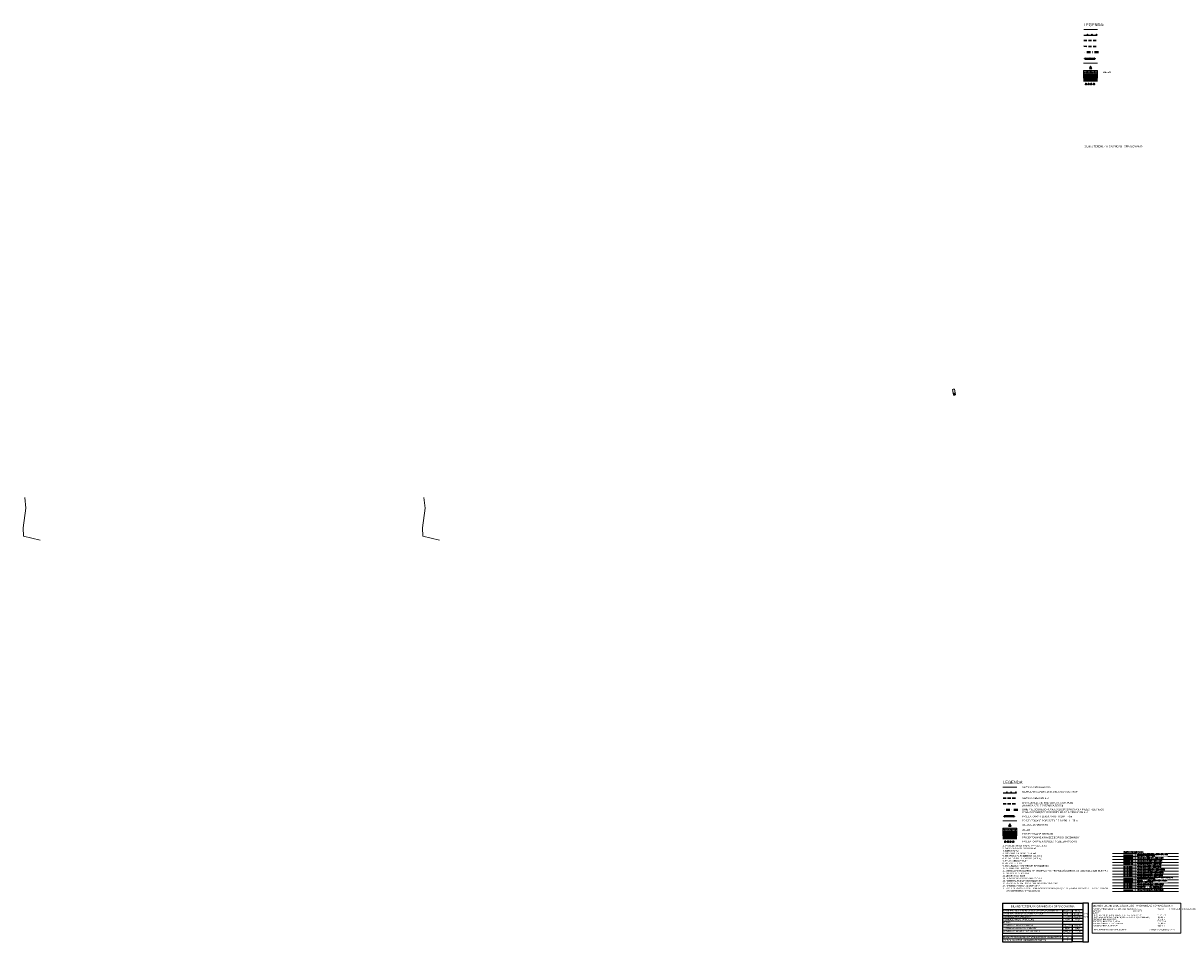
# Model space of a CAD drawing. Extents: x 779 to 3668, y -1329 to 9570.
# Tile 1 of 106: x 779 to 1970, y -361 to 584. Entities that reach past the tile are written whole.
import ezdxf

# ---------------------------------------------------------------- set-up
doc = ezdxf.new("R2010")
doc.units = 0
for name, pattern in [('CENTER', [50.8, 31.75, -6.35, 6.35, -6.35]), ('CENTER2', [1.125, 0.75, -0.125, 0.125, -0.125]), ('CIĄGłA', [0]), ('DASHEDX2', [38.1, 25.4, -12.7]), ('DGN Style 4', [0.3202, 0.16, -0.08, 0.0002, -0.08]), ('HIDDEN2', [4.7625, 3.175, -1.5875])]:
    doc.linetypes.add(name, pattern=pattern)
for name, color, linetype, lineweight in [('- AGP-1_OPISY', 7, 'Continuous', 13), ('_a_obiekty', 250, 'Continuous', 30), ('_ON', 10, 'Continuous', 35), ('_Pb95', 94, 'Continuous', 35), ('_Pb98', 160, 'Continuous', 35), ('_U95', 30, 'Continuous', 35), ('_VRS', 210, 'Continuous', 35), ('AGP1_40_layout_tabelka', 7, 'Continuous', 9), ('AGP1_granica_opracow', 7, 'Continuous', 15), ('AGP1_HATCH', 7, 'Continuous', 5), ('AGP1_OPISY', 7, 'Continuous', 13), ('AGP1_samochody', 5, 'Continuous', 15), ('IS- gaz', 30, 'Continuous', 9), ('IS-opis-legenda', 7, 'Continuous', 9), ('MPZP', 7, 'Continuous', 0)]:
    doc.layers.add(name, color=color, linetype=linetype, lineweight=lineweight)
doc.layers.add('_a_ekran', color=250, linetype='Continuous')
doc.layers.add('AGP1_linie_nieprzekraczalne', color=7, linetype='Continuous')
doc.styles.add('ARIAL', font='ARIALN.TTF')
doc.styles.add('IS-0.6', font='simplex.shx', dxfattribs={"width": 0.6})
doc.styles.get("Standard").update_dxf_attribs({"font": 'arial.ttf'})
doc.linetypes.add('OGRODZENIE1', pattern='A,6.35,-2.54,[133,ltypeshp.shx,S=2.54,R=0,X=-2.54,Y=0],-2.54,25.4', length=36.83)

# ---------------------------------------------------------------- blocks, each defined once
blk = doc.blocks.new('*U21')
at = {"layer": 'AGP1_linie_nieprzekraczalne', "color": 1, "ltscale": 0.05}
for points in [[(0, 0), (4.8, 0), (4.1, 1.3), (3.3, 0)], [(4.8, 0), (9.7, 0), (8.9, 1.3), (8.2, 0)], [(4.8, 0), (9.7, 0), (8.9, 1.3), (8.2, 0)], [(9.7, 0), (14.5, 0), (13.8, 1.3), (13, 0)]]:
    blk.add_lwpolyline(points, dxfattribs=at)
blk = doc.blocks.new('tow042')
at = {"color": 146, "true_color": 0x105689}
for p, q in [((-4, 117), (-4, 196)), ((-4, 117), (-4, 93)), ((-4, 14), (-4, 93)), ((0, 0), (0, 211)), ((0, 211), (383, 211)), ((383, 0), (0, 0)), ((383, 211), (383, 0)), ((396, 190), (383, 190)), ((396, 19), (383, 19)), ((396, 3), (396, 206)), ((396, 206), (573, 206)), ((396, 200), (511, 200)), ((396, 196), (499, 196)), ((396, 196), (410, 189)), ((396, 14), (410, 21)), ((499, 13), (396, 13)), ((511, 9), (396, 9)), ((404, 5), (396, 5)), ((573, 3), (396, 3)), ((406, 9), (406, 7)), ((410, 23), (410, 187)), ((414, 190), (477, 190)), ((414, 20), (477, 19)), ((432, 200), (432, 206)), ((432, 3), (432, 9)), ((443, 5), (432, 5)), ((440, 1), (439, 3)), ((465, 209), (440, 209)), ((440, 206), (440, 209)), ((440, 1), (465, 1)), ((441, 200), (441, 202)), ((443, 204), (528, 204)), ((528, 5), (443, 5)), ((465, 206), (465, 209)), ((465, 1), (465, 3)), ((497, 193), (481, 187)), ((481, 22), (497, 17)), ((510, 117), (510, 93)), ((555, 205), (511, 200)), ((511, 9), (555, 4)), ((512, 194), (550, 196)), ((550, 13), (512, 16)), ((517, 201), (529, 205)), ((529, 5), (517, 9)), ((519, 117), (519, 93)), ((522, 224), (526, 211)), ((522, 224), (524, 224)), ((528, 210), (526, 211)), ((528, 210), (527, 206)), ((527, 3), (528, -1)), ((528, 221), (531, 212)), ((529, 210), (528, 210)), ((530, 210), (529, 210)), ((531, 211), (530, 210)), ((531, 208), (530, 206)), ((530, 3), (531, 1)), ((531, 213), (531, 211)), ((531, 211), (531, 211)), ((572, 197), (550, 196)), ((550, 13), (572, 13)), ((557, 117), (557, 93)), ((568, 3), (585, 3)), ((573, 179), (572, 196)), ((573, 206), (585, 207)), ((593, 117), (593, 93)), ((601, 117), (601, 93)), ((526, -1), (522, -14)), ((524, -14), (522, -14)), ((528, 0), (526, -1)), ((529, 0), (528, 0)), ((531, -2), (528, -12)), ((530, 0), (529, 0)), ((531, -1), (530, 0)), ((531, -2), (531, -1)), ((531, -4), (531, -2))]:
    blk.add_line(p, q, dxfattribs=at)
for centre, radius, start, end in [((10, 196), 14, 134.31194, 180), ((10, 14), 14, 180, 225.68806), ((404, 7), 2, 269.99998, 359.99996), ((414, 186), 4.64, 95.70045, 167.2955), ((414, 24), 4.64, 192.7045, 264.29955), ((443, 202), 2, 90.00002, 180), ((477, 186), 4, 10.67147, 90.00024), ((477, 23), 4, 269.99982, 349.32859), ((499, 192), 4, 10.92763, 90.00013), ((499, 17), 4, 269.99993, 348.92194), ((101, 114), 410, 0.30945, 11.07662), ((101, 95), 410, 348.92194, 359.70002), ((101, 114), 419, 0.30307, 10.91116), ((101, 95), 419, 349.08877, 359.70612), ((524, 220), 4, 19.94255, 90.00035), ((526, 204), 0.2, 286.65728, 90.00055), ((528, 210), 4, 327.76923, 19.94051), ((528, -1), 4, 340.05947, 32.23075), ((101, 114), 456, 0.278, 10.35371), ((101, 95), 456, 349.64622, 359.73043), ((560, 194), 12, 9.78474, 90.00018), ((563, 13), 10.6, 298.36717, 354.00578), ((568, 188), 19.4, 27.12373, 75.58108), ((115, 95), 466, 349.64993, 10.35), ((575, 14), 10.3, 276.19144, 358.27611), ((580, 191), 16.3, 31.86593, 71.80931), ((585, 12), 8.89, 267.10692, 345.12808), ((106, 114), 486, 0.26073, 9.71069), ((106, 95), 486, 350.28907, 359.74711), ((115, 114), 486, 0.2608, 10.11241), ((115, 95), 486, 349.88752, 359.74718), ((524, -10), 4, 269.99971, 340.05751)]:
    blk.add_arc(centre, radius, start, end, dxfattribs=at)
blk = doc.blocks.new('NASADZENIA NOWE ZIELEŃ')
at = {"linetype": 'CIĄGłA', "lineweight": 5, "true_color": 0x58ba48, "transparency": 33554597}
h = blk.add_hatch(color=85, dxfattribs=at)
h.dxf.hatch_style = 1
h.paths.add_polyline_path([(1751.9, 237.4), (1751.4, 237.1), (1751, 237.4), (1751.2, 236.9), (1750.7, 236.5), (1751.3, 236.5), (1751.4, 235.9), (1751.6, 236.5), (1752.2, 236.5), (1751.7, 236.9)])
edge = h.paths.add_edge_path(flags=16)
edge.add_arc((1751.4, 236.8), 0.0118, 0, 360)
edge = h.paths.add_edge_path(flags=16)
edge.add_arc((1751.4, 236.8), 0.0118, 0, 360)
at = {"color": 116, "linetype": 'CIĄGłA', "lineweight": 30, "true_color": 0x136734}
for points in [[(1751.9, 237.4), (1751.7, 236.9), (1752.2, 236.5), (1751.6, 236.5), (1751.4, 235.9), (1751.3, 236.5), (1750.7, 236.5), (1751.2, 236.9), (1751, 237.4), (1751.4, 237.1), (1751.9, 237.4)], [(1751.3, 236.8), (1751.6, 236.8)], [(1751.4, 236.9), (1751.4, 236.6)]]:
    blk.add_lwpolyline(points, dxfattribs=at)
blk = doc.blocks.new('*T218')
at = {"color": 0, "linetype": 'ByBlock', "lineweight": -2, "transparency": 16777216}
for p, q in [((0, 0), (82.4, 0)), ((0, 0), (0, -30.7)), ((82.4, 0), (82.4, -30.7)), ((0, -6.5), (82.4, -6.5)), ((0, -9.5), (82.4, -9.5)), ((61.5, -6.5), (61.5, -30.7)), ((71.5, -6.5), (71.5, -18.5)), ((0, -12.5), (82.4, -12.5)), ((0, -15.5), (82.4, -15.5)), ((61.5, -18.5), (82.4, -18.5)), ((61.5, -21.5), (82.4, -21.5)), ((71.5, -21.5), (71.5, -30.7)), ((0, -30.7), (82.4, -30.7)), ((0, -33.7), (71.5, -33.7)), ((0, -33.7), (0, -39.7)), ((61.5, -24.5), (82.4, -24.5)), ((61.5, -27.7), (82.4, -27.7)), ((61.5, -33.7), (61.5, -39.7)), ((71.5, -33.7), (71.5, -39.7)), ((0, -39.7), (71.5, -39.7)), ((61.5, -36.7), (71.5, -36.7))]:
    blk.add_line(p, q, dxfattribs=at)
at = {"layer": 'Defpoints', "color": 8, "linetype": 'ByBlock', "lineweight": 0, "transparency": 16777216}
for p, q in [((0, -18.5), (61.5, -18.5)), ((0, -21.5), (61.5, -21.5)), ((0, -24.5), (61.5, -24.5)), ((0, -27.7), (61.5, -27.7)), ((0, -30.7), (0, -33.7)), ((61.5, -30.7), (61.5, -33.7)), ((71.5, -30.7), (71.5, -33.7)), ((71.5, -33.7), (82.4, -33.7)), ((82.4, -30.7), (82.4, -39.7)), ((0, -36.7), (61.5, -36.7)), ((71.5, -36.7), (82.4, -36.7)), ((71.5, -39.7), (82.4, -39.7))]:
    blk.add_line(p, q, dxfattribs=at)
at = {"color": 0, "transparency": 16777216}
for s, insert, char_height, width, attachment_point in [('POWIERZCHNIA TERENU OBJĘTEGO OPRACOWANIEM', (0.5, -7), 1.504, 60.465, 1), ('POWIERZCHNIA BIOLOGICZNIE CZYNNA', (0.5, -10), 1.504, 60.465, 1), ('BILANS TERENU W GRANICACH OPRACOWANIA', (41.2, -3.2), 2.006, 81.387, 5), ('5543,00', (66.5, -8), 1.5, 9.05, 5), ('2384,22', (66.5, -11), 1.5, 9.05, 5), ('43.01%', (77, -11), 1.5, 9.866, 5), ('100%', (77, -8), 1.5, 9.866, 5), ('W TYM:', (0.5, -19), 1.5, 60.465, 1), ('-POWIERZCHNIA CHODNIKÓW', (0.5, -22), 1.504, 60.465, 1), ('POWIERZCHNIA ZABUDOWY', (0.5, -13), 1.504, 60.465, 1), ('POWIERZCHNIE UTWARDZONE', (0.5, -16), 1.504, 60.465, 1), ('347,49', (66.5, -14), 1.5, 9.05, 5), ('311,73', (66.5, -23), 1.5, 9.05, 5), ('####', (66.5, -17), 1.5, 9.05, 5), ('6.27%', (77, -14), 1.5, 9.866, 5), ('5.62%', (77, -23), 1.5, 9.866, 5), ('####', (77, -17), 1.5, 9.866, 5), ('-POWIERZCHNIA DRÓG, PLACÓW', (0.5, -25), 1.504, 60.465, 1), ('-POWIERZCHNIA PŁYT SZCZELNYCH', (0.5, -28.2), 1.504, 60.465, 1), ('MIEJSCA POSTOJOWE DLA SAMOCHODÓW OSOBOWYCH:', (0.5, -34.2), 1.504, 60.465, 1), ('244,06', (66.5, -29.2), 1.5, 9.05, 5), ('####', (66.5, -26.1), 1.5, 9.05, 5), ('16', (66.5, -35.2), 1.5, 9.05, 5), ('4.40%', (77, -29.2), 1.5, 9.866, 5), ('####', (77, -26.1), 1.5, 9.866, 5), ('- W TYM DLA OSÓB NIEPEŁNOSPRAWNYCH:', (0.5, -37.2), 1.504, 60.465, 1), ('2', (66.5, -38.2), 1.5, 9.05, 5)]:
    blk.add_mtext(s, dxfattribs=dict(at, insert=insert, char_height=char_height, width=width, attachment_point=attachment_point))

msp = doc.modelspace()

# ---------------------------------------------------------------- hatches: boundary and pattern name
at = {"layer": 'AGP1_HATCH'}
h = msp.add_hatch(dxfattribs=at)
h.set_pattern_fill('GRASS', color=64, scale=0.03)
h.set_pattern_definition([(90, (0, 1.72026), (-0.53881537, 0.53881537), [0.142875, -0.93475573]), (45, (0, 1.72026), (-0.53881537, 0.53881537), [0.142875, -0.619125]), (135, (0, 1.72026), (-0.53881537, -0.53881537), [0.142875, -0.619125])])
h.paths.add_polyline_path([(1869.427, 535.439), (1869.427, 531.46), (1883.896, 531.46), (1883.896, 535.439)])
at = {"layer": 'AGP1_HATCH', "true_color": 0x636466, "transparency": 33554477}
h = msp.add_hatch(color=251, dxfattribs=at)
h.dxf.hatch_style = 1
h.paths.add_polyline_path([(1869.427, 531.46), (1883.896, 531.46), (1883.896, 527.481), (1869.427, 527.481)])
at = {"layer": 'AGP1_HATCH'}
h = msp.add_hatch(dxfattribs=at)
h.set_pattern_fill('GRASS', color=64, scale=0.03)
h.set_pattern_definition([(90, (-83.027, -777.38816), (-0.53881537, 0.53881537), [0.142875, -0.93475573]), (45, (-83.027, -777.38816), (-0.53881537, 0.53881537), [0.142875, -0.619125]), (135, (-83.027, -777.38816), (-0.53881537, -0.53881537), [0.142875, -0.619125])])
h.paths.add_polyline_path([(1786.4, -243.67), (1786.4, -247.649), (1800.869, -247.649), (1800.869, -243.67)])
at = {"layer": 'AGP1_HATCH', "true_color": 0x636466, "transparency": 33554477}
h = msp.add_hatch(color=251, dxfattribs=at)
h.dxf.hatch_style = 1
h.paths.add_polyline_path([(1786.4, -247.649), (1800.869, -247.649), (1800.869, -251.628), (1786.4, -251.628)])
at = {"layer": 'AGP1_OPISY', "ltscale": 0.05}
for points in [[(1876.662, 539.715), (1875.427, 537.577), (1877.896, 537.577)], [(1793.635, -239.394), (1792.401, -241.531), (1794.869, -241.531)]]:
    msp.add_hatch(color=256, dxfattribs=at).paths.add_polyline_path(points)

# ---------------------------------------------------------------- linework, layer by layer
at = {"color": 1, "linetype": 'HIDDEN2', "lineweight": 30}
for points in [[(1869.676, 566.24), (1883.475, 566.206)], [(1786.649, -212.868), (1800.448, -212.902)]]:
    msp.add_lwpolyline(points, dxfattribs=at)
at = {"color": 3, "linetype": 'HIDDEN2', "lineweight": 30}
for points in [[(1869.676, 560.284), (1883.475, 560.25)], [(1786.649, -218.825), (1800.448, -218.858)]]:
    msp.add_lwpolyline(points, dxfattribs=at)
at = {"ltscale": 0.05}
for points in [[(1876.662, 539.715), (1875.427, 537.577), (1877.896, 537.577)], [(1793.635, -239.394), (1792.401, -241.531), (1794.869, -241.531)]]:
    msp.add_lwpolyline(points, close=True, dxfattribs=at)
at = {"lineweight": 50}
for points in [[(1883.896, 525.491), (1869.427, 525.491)], [(1800.869, -253.617), (1786.4, -253.617)]]:
    msp.add_lwpolyline(points, dxfattribs=at)
at = {"linetype": 'CIĄGłA'}
for points in [[(1874.652, -320.901), (1868.595, -320.901), (1868.595, -360.631), (1874.652, -360.631)], [(1857.726, -354.613), (1868.595, -354.613), (1868.595, -360.631), (1857.726, -360.631)]]:
    msp.add_lwpolyline(points, close=True, dxfattribs=at)
at = {"layer": '_a_ekran', "color": 7, "lineweight": 40, "ltscale": 0.01}
for points in [[(1871.013, 547.579), (1881.013, 547.579)], [(1787.986, -231.53), (1797.986, -231.53)]]:
    msp.add_lwpolyline(points, dxfattribs=at)
for centre in [(1871.013, 547.579), (1876.013, 547.579), (1881.013, 547.579), (1787.986, -231.53), (1792.986, -231.53), (1797.986, -231.53)]:
    msp.add_circle(centre, 0.15, dxfattribs=at)
at = {"layer": '_a_obiekty', "color": 18, "linetype": 'OGRODZENIE1', "lineweight": 15, "ltscale": 0.04, "true_color": 0x000000}
for points in [[(1883.896, 542.829), (1869.427, 542.829)], [(1800.869, -236.279), (1786.4, -236.279)]]:
    msp.add_lwpolyline(points, dxfattribs=at)
at = {"layer": '_ON', "linetype": 'Continuous', "ltscale": 0.01}
msp.add_line((1910.614, -271.371), (1920.614, -271.371), dxfattribs=at)
at = {"layer": '_ON', "linetype": 'DASHEDX2', "ltscale": 0.05}
msp.add_line((1910.614, -283.371), (1920.614, -283.371), dxfattribs=at)
at = {"layer": '_Pb95', "linetype": 'CENTER', "ltscale": 0.05}
msp.add_line((1910.614, -277.371), (1920.614, -277.371), dxfattribs=at)
at = {"layer": '_Pb95', "linetype": 'DASHEDX2', "ltscale": 0.05}
msp.add_line((1910.614, -289.371), (1920.614, -289.371), dxfattribs=at)
at = {"layer": '_Pb98', "linetype": 'CENTER', "ltscale": 0.05}
msp.add_line((1910.614, -280.371), (1920.614, -280.371), dxfattribs=at)
at = {"layer": '_Pb98', "linetype": 'DASHEDX2', "ltscale": 0.05}
msp.add_line((1910.614, -292.371), (1920.614, -292.371), dxfattribs=at)
at = {"layer": '_Pb98', "color": 4, "linetype": 'DASHEDX2', "ltscale": 0.05}
msp.add_line((1910.614, -301.371), (1920.614, -301.371), dxfattribs=at)
at = {"layer": '_Pb98', "color": 2, "linetype": 'DASHEDX2', "ltscale": 0.05}
msp.add_line((1910.614, -304.371), (1920.614, -304.371), dxfattribs=at)
at = {"layer": '_U95', "color": 30, "linetype": 'CENTER', "ltscale": 0.055}
msp.add_line((1910.614, -274.371), (1920.614, -274.371), dxfattribs=at)
at = {"layer": '_U95', "linetype": 'DASHEDX2', "ltscale": 0.05}
msp.add_line((1910.614, -286.371), (1920.614, -286.371), dxfattribs=at)
at = {"layer": '_VRS', "ltscale": 0.01}
msp.add_line((1910.614, -295.371), (1920.614, -295.371), dxfattribs=at)
at = {"layer": 'AGP1_40_layout_tabelka'}
msp.add_lwpolyline([(1878.2, -320.901), (1969.546, -320.901), (1969.546, -351.584), (1878.2, -351.584)], close=True, dxfattribs=at)
at = {"layer": 'AGP1_granica_opracow', "color": 5, "linetype": 'CENTER2', "lineweight": 9, "ltscale": 5, "const_width": 0.95}
for points in [[(1883.896, 577.667), (1869.427, 577.667)], [(1800.869, -201.441), (1786.4, -201.441)]]:
    msp.add_lwpolyline(points, dxfattribs=at)
at = {"layer": 'AGP1_OPISY'}
for points in [[(1869.427, 531.46), (1883.896, 531.46), (1883.896, 535.439), (1869.427, 535.439)], [(1869.427, 527.481), (1883.896, 527.481), (1883.896, 531.46), (1869.427, 531.46)], [(1786.4, -247.649), (1800.869, -247.649), (1800.869, -243.67), (1786.4, -243.67)], [(1786.4, -251.628), (1800.869, -251.628), (1800.869, -247.649), (1786.4, -247.649)]]:
    msp.add_lwpolyline(points, close=True, dxfattribs=at)
at = {"layer": 'IS- gaz'}
for points in [[(796.419, 52.426), (779.073, 56.608), (778.823, 65.188), (781.542, 85.245), (780.4, 96.464)], [(1207.115, 52.426), (1189.769, 56.608), (1189.52, 65.188), (1192.239, 85.245), (1191.097, 96.464)]]:
    msp.add_lwpolyline(points, dxfattribs=at)
at = {"layer": 'IS-opis-legenda', "lineweight": 9}
for p, q in [((1899.209, -269.871), (1967.288, -269.871)), ((1899.209, -272.871), (1967.288, -272.871)), ((1922.614, -269.871), (1922.614, -308.871)), ((1899.209, -275.871), (1967.288, -275.871)), ((1899.209, -278.871), (1967.288, -278.871)), ((1899.209, -281.871), (1967.288, -281.871)), ((1899.209, -284.871), (1967.288, -284.871)), ((1899.209, -287.871), (1967.288, -287.871)), ((1899.209, -290.871), (1967.288, -290.871)), ((1899.209, -293.871), (1967.288, -293.871)), ((1899.209, -296.871), (1967.288, -296.871)), ((1899.209, -299.871), (1967.288, -299.871)), ((1899.209, -302.871), (1967.288, -302.871)), ((1899.209, -305.871), (1967.288, -305.871)), ((1899.209, -308.871), (1967.288, -308.871)), ((1899.209, -308.871), (1967.288, -308.871)), ((1899.209, -308.871), (1967.288, -308.871))]:
    msp.add_line(p, q, dxfattribs=at)
at = {"layer": 'MPZP', "color": 202, "linetype": 'DGN Style 4', "lineweight": 40, "ltscale": 25, "true_color": 0x8a2be2, "flags": 128}
for points in [[(1884.892, 554.334), (1869.661, 554.334)], [(1801.865, -224.774), (1786.634, -224.774)]]:
    msp.add_lwpolyline(points, dxfattribs=at)

# ---------------------------------------------------------------- block references
at = {"color": 18, "linetype": 'CIĄGłA', "lineweight": 5, "true_color": 0x000000, "rotation": 98.27222988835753}
for p in [(2358.166, -1177.69), (2360.913, -1177.69), (2363.585, -1177.69), (2366.438, -1177.69), (2275.139, -1956.798), (2277.886, -1956.798), (2280.558, -1956.798), (2283.411, -1956.798)]:
    msp.add_blockref('NASADZENIA NOWE ZIELEŃ', p, dxfattribs=at)
msp.add_blockref('*T218', (1786.206, -320.901))
at = {"layer": 'AGP1_linie_nieprzekraczalne', "xscale": 0.95, "yscale": 0.95, "zscale": 0.95, "rotation": 359.8600436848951}
for p in [(1869.676, 571.657), (1786.649, -207.451)]:
    msp.add_blockref('*U21', p, dxfattribs=at)
at = {"layer": 'AGP1_samochody', "color": 143, "true_color": 0x7aafdf, "xscale": -0.009999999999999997, "yscale": 0.009999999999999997, "zscale": 0.009999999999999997, "rotation": 100.5514497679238}
msp.add_blockref('tow042', (1736.637, 207.752), dxfattribs=at)

# ---------------------------------------------------------------- texts
at = {"color": 18, "linetype": 'CIĄGłA', "lineweight": 5, "true_color": 0x000000, "insert": (1806.423, -223.642), "char_height": 1.71, "width": 86.59648, "attachment_point": 1}
msp.add_mtext('LINIE MIEJSCOWEGO PLANU ZAGOSPODAROWANIA PRZESTRZENNEGO\\PGRANICA POMIĘDZY OBSZAREM KD-GP A OBSZAREM 6.U', dxfattribs=at)
at = {"layer": 'AGP1_OPISY', "linetype": 'Continuous', "lineweight": 40, "attachment_point": 1, "style": 'ARIAL'}
for s, insert, char_height, width in [('LEGENDA:', (1869.686, 584.059), 3.04, 83.72429), ('ZIELEŃ', (1889.352, 534.616), 1.71, 50.13387), ('BILANS TERENU - W GRANICACH OPRACOWANIA', (1870.282, 458.302), 1.824, 90.25573), ('LEGENDA:', (1786.659, -195.049), 3.04, 83.72429), ('GRANICA OPRACOWANIA', (1806.325, -200.602), 1.71, 50.13387), ('GRANICA OBSZARU 6.U', (1806.325, -211.975), 1.71, 50.13387), ('NIEPRZEKRACZALNA LINIA ZABUDOWY WG MPZP', (1806.325, -205.405), 1.71, 50.13387), ('LINIA LOKALIZ. OB. BUD. WG UST. O DR. PUBL. (WYMAGA UZG. Z ZARZĄDCĄ DROGI)', (1806.325, -216.778), 1.71, 52.90055), ('PROJEKTOWANE OGRODZENIE Z SIATKI H=1,75 m', (1806.325, -235.134), 1.71, 61.61261), ('{\\fArial|b0|i0|c238|p39;\\W0.88889;PROJEKTOWANY EKRAN AKUSTYCZNY H=3m}', (1806.423, -230.753), 1.71, 61.61261), ('WEJŚCIE DO BUDYNKU', (1806.325, -239.316), 1.71, 59.02557), ('ZIELEŃ', (1806.325, -244.492), 1.71, 50.13387), ('PROJEKTOWANE CHODNIKI', (1806.325, -248.781), 1.71, 50.13387), ('{\\H0.79167x;\\C256;\\c0;1.  PAWILON STACJI PALIW  (TYP 112-L-G-M)\\P2. WIATA NAD DYSTRYBUTORAMI\\P3. ZLEW PALIWA\\P4. ZBIORNIKI PALIWOWE 2 x 60m3\\P5. ZBIORNIK LPG PODZIEMNY poj. 20m3\\P6. REGAŁ NA BUTLE Z GAZEM (<440 kg)\\P7. PYLON CENOWY H=8m\\P8. OGRÓDEK LETNI\\P9. ODKURZACZ / KOMPRESOR  (URZĄDZENIA)\\P10. ALTANA ŚMIETNIKOWA\\P11. MIEJSCA POSTOJOWE (3 MP - REZERWA POD PRZYSZŁOŚCIOWE ST. DO ŁADOWANIA SAM. ELEKTR. )\\P12. MIEJSCE DLA DOSTAW\\H0.84211x;\\P\\H1.1875x;13. ZBIORNIK AD BLUE\\P14. BUDYNEK MYJNI AUTOMATYCZNEJ\\P15. REZERWA POD APM (URZĄDZENIE)\\P16. ZBIORNIKI 2x50m3 PODZIEMNE NA WODY OPADOWE \\P17. ISTNIEJĄCY EKRAN AKUSTYCZNY\\P\\pxi-2,l2;18. KONTENEROWA STACJA TRANSFORMATOROWA (\\H0.97195x;URZĄDZENIE\\H1.0289x;) - PROJEKTOWANA     PRZEZ TAURON, WG ODRĘBNEGO OPRACOWANIA}', (1786.255, -261.14), 1.9494, 92.84028), ('PROJEKTOWANE KRAWĘDZIE DRÓG I CHODNIKÓW', (1806.325, -252.472), 1.71, 61.61261), ('PROJEKTOWANE NASADZENIA (ZIELEŃ WYSOKA)', (1806.325, -256.519), 1.71, 61.61261), ('{\\C256;\\c0;POWIERZCHNIA DZIAŁEK 107, 108, 109/2, 914/6, 111/2, 111/7:                   ^I^I5543 m²            POWIERZCHNIE BIOLOGICZNIE CZYNNE:^I^I^I                          ^I^I2\\~384,22 m²      \\PW TYM:\\P- POW. NIEZABUDOWANE INFRASTRUKTURĄ TECHNICZNĄ^I^I^I^I2\\~192,17 m²^I     \\P- POW. ZABUDOWANE PODZIEMNĄ INFRASTRUKTURĄ TECHNICZNĄ^I^I192,05 m²^I     \\PPOWIERZCHNIA ZABUDOWY:^I^I^I^I^I                            ^I^I347,49 m²    ^I      \\PPOWIERZCHNIA DRÓG, PLACÓW:^I^I^I^I^I^I                    2255,50 m²\\PPOWIERZCHNIA PŁYT SZCZELNYCH:       ^I^I^I^I^I^I^I244,06 m²\\PPOWIERZCHNIA CHODNIKÓW:^I^I^I^I                            ^I^I311,73 m²          \\P\\PŁĄCZNIE POWIERZCHNIE ZABUDOWANE^I:^I^I^I^I    3\\~158,78 m² (≈0,3159 ha) < 2 ha  \\P^I^I^I^I^I^I\\P\\P}\\P\\P\\P^I^I^I^I\\P                                    ', (1879.053, -326.129), 1.2825, 90.25573), ('BILANS TERENU ZABUDOWANEGO - W GRANICACH OPRACOWANIA', (1879.053, -322.586), 1.824, 90.25573)]:
    msp.add_mtext(s, dxfattribs=dict(at, insert=insert, char_height=char_height, width=width))
at = {"layer": 'AGP1_OPISY', "linetype": 'Continuous', "lineweight": 40, "char_height": 1.2825, "attachment_point": 1, "style": 'ARIAL'}
for s, insert in [('>20%', (1869.152, -331.122)), ('<40%', (1869.152, -334.131))]:
    msp.add_mtext_dynamic_manual_height_columns(s, width=19.93735, gutter_width=12.5, heights=[-1.352], dxfattribs=dict(at, insert=insert))
at = {"layer": 'IS-opis-legenda', "style": 'IS-0.6', "width": 0.6}
for s, p in [('INSTALACJA SSAWNA DIESEL VERVA - SECON X 48/61', (1924.614, -274.871)), ('INSTALACJA SSAWNA 95 EFECTA - SECON X 48/61', (1924.614, -277.871)), ('INSTALACJA SSAWNA 98 VERVA - SECON X 48/61', (1924.614, -280.871)), ('INSTALACJA ZLEWOWA EFECTA - SECONX 98/120 ', (1924.614, -283.871)), ('INSTALACJA ZLEWOWA DIESEL VERVA - SECON X 98/120', (1924.614, -286.871)), ('INSTALACJA ZLEWOWA 95 EFECTA - SECON X 98/120', (1924.614, -289.871)), ('INSTALACJA ZLEWOWA 98 VERVA - SECON X 98/120', (1924.614, -292.871)), ('INSTALACJA ZLEWOWA 98 ADBLUE - SECON X 98/120', (1924.614, -301.871)), ('INSTALACJA FAZY CIEKŁEJ LPG - BRUGG LPG 30/40', (1924.614, -304.871)), ('INSTALACJA FAZY GAZOWEJ LPG - BRUGG LPG 22/33', (1924.614, -307.871))]:
    msp.add_text(s, height=1, dxfattribs=at).set_placement(p)
at = {"layer": 'IS-opis-legenda', "insert": (1924.614, -293.871), "char_height": 1, "width": 33.0818, "attachment_point": 1, "style": 'IS-0.6'}
msp.add_mtext('\\pxsm0.8;INSTALACJA ODDECHOWA I VRS - ODDECHOWA - SECON X  60/75 , VRS DLA DYSTRYBUTORÓW - CNT 30/39', dxfattribs=at)

# ---------------------------------------------------------------- next in the draw order: texts
at = {"layer": '- AGP-1_OPISY', "char_height": 1, "width": 31.03883, "attachment_point": 1, "rotation": 360, "style": 'IS-0.6', "bg_fill": 2}
for s, insert in [('\\pxsm0.8;INSTALACJA SSAWNA DIESEL EFECTA - SECONX 48/61,  DIESEL EFECTA DLA TIR - SECONX - 60/75 ', (1924.614, -270.097)), ('\\pxsm0.8;INSTALACJA TŁOCZNA ADBLUE - SECON X 48/61, INSTALACJA ODDECHOWA - SECON X 60/75', (1924.614, -297.077))]:
    msp.add_mtext(s, dxfattribs=dict(at, insert=insert))

# ---------------------------------------------------------------- next in the draw order: linework, layer by layer
at = {"layer": '_Pb98', "color": 4, "ltscale": 0.05}
msp.add_line((1910.614, -298.371), (1920.614, -298.371), dxfattribs=at)
at = {"layer": '_Pb98', "color": 2, "ltscale": 0.05}
msp.add_line((1910.614, -307.371), (1920.614, -307.371), dxfattribs=at)

# ---------------------------------------------------------------- next in the draw order: texts
at = {"layer": '- AGP-1_OPISY', "style": 'IS-0.6', "width": 0.6}
msp.add_text('PROJEKTOWANA TECHNOLOGIA PALIWOWA:', height=1, dxfattribs=at).set_placement((1910.614, -268.895))

doc.saveas('drawing.dxf')
